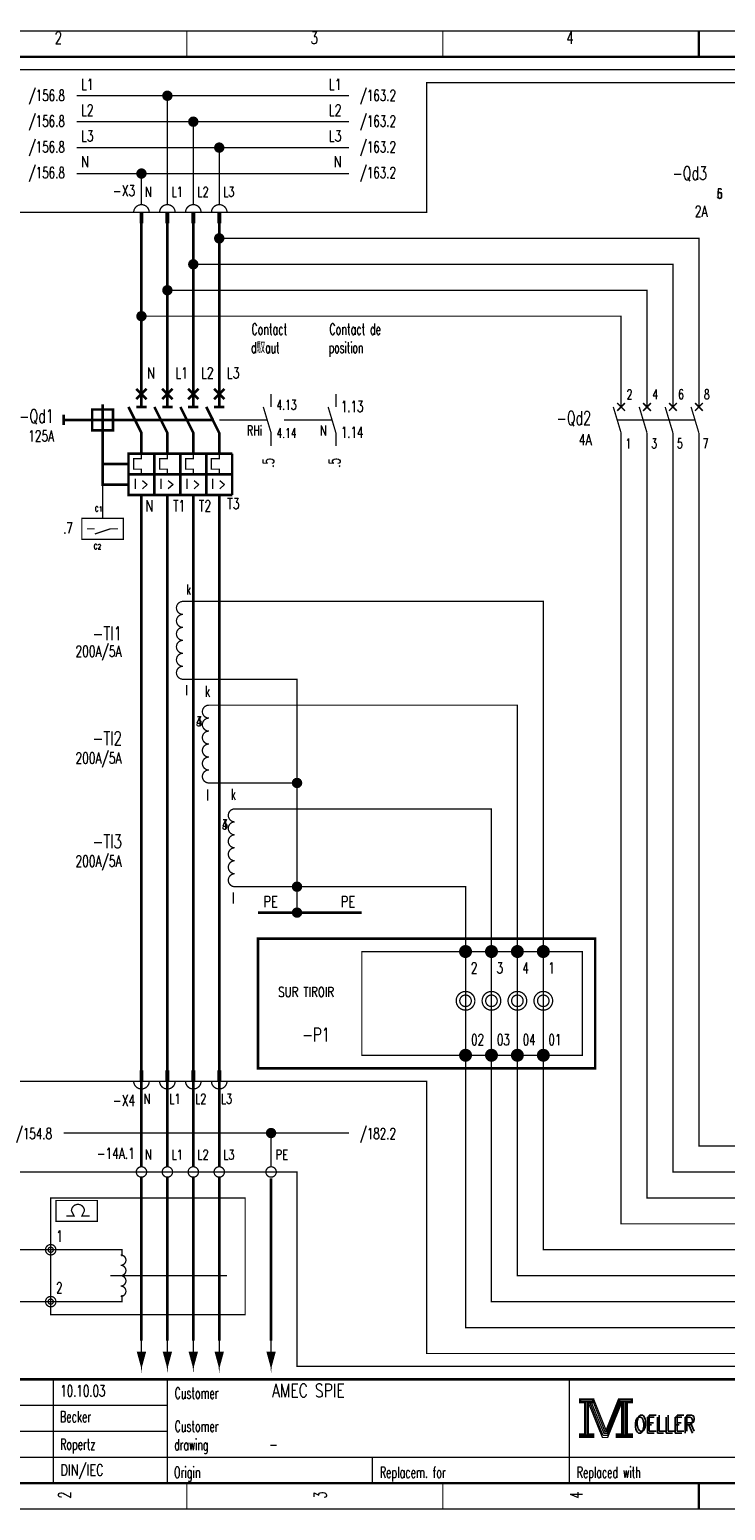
# Model space of a CAD drawing. Header units: centimetres. Extents: x 0 to 491, y -1040 to 69.
# Tile 54 of 181: x 107 to 121, y -640 to -611. Entities that reach past the tile are written whole.
import ezdxf
from ezdxf.enums import TextEntityAlignment as Align

# ---------------------------------------------------------------- set-up
doc = ezdxf.new("R2010")
doc.units = ezdxf.units.CM
doc.header["$MEASUREMENT"] = 0
doc.linetypes.add('GESTRICHELT', pattern=[3.75, 3, -0.75])
doc.linetypes.add('STRICH-PUNKT', pattern=[4.7, 3, -0.75, 0.2, -0.75])
doc.layers.get('0').update_dxf_attribs({"color": 9, "linetype": 'CONTINUOUS'})
doc.layers.add('0L', color=7, linetype='CONTINUOUS')
doc.styles.get("Standard").update_dxf_attribs({"font": 'romans.shx', "bigfont": 'TXT.shx'})

# ---------------------------------------------------------------- blocks, each defined once
blk = doc.blocks.new('BCIRCLE_FILLED')
at = {"color": 0, "linetype": 'Continuous', "const_width": 1, "flags": 128}
blk.add_lwpolyline([(0.5, 0, 1), (-0.5, 0, 1)], format="xyb", close=True, dxfattribs=at)

msp = doc.modelspace()

# ---------------------------------------------------------------- linework, layer by layer
at = {"color": 0, "flags": 128}
for points, const_width in [([(100, -625.75), (100, -611.5), (140.5, -611.5), (140.5, -640), (100, -640), (100, -625.75)], 0.025), ([(113.5, -612.75), (108.25, -612.75)], 0.025), ([(110, -614.85), (110, -612.75)], 0.025), ([(113.5, -613.25), (108.25, -613.25)], 0.025), ([(110.5, -614.85), (110.5, -613.25)], 0.025), ([(113.5, -613.75), (108.25, -613.75)], 0.025), ([(111, -614.85), (111, -613.75)], 0.025), ([(113.5, -614.25), (108.25, -614.25)], 0.025), ([(109.5, -614.85), (109.5, -614.25)], 0.025), ([(109.5, -618.35), (109.5, -615.2)], 0.05), ([(110, -618.35), (110, -615.2)], 0.05), ([(110.5, -618.35), (110.5, -615.2)], 0.05), ([(111, -618.35), (111, -615.2)], 0.05), ([(120.25, -618.75), (120.25, -615.5), (111, -615.5)], 0.025), ([(119.75, -618.75), (119.75, -616), (110.5, -616)], 0.025), ([(119.25, -618.75), (119.25, -616.5), (110, -616.5)], 0.025), ([(118.75, -618.75), (118.75, -617), (109.5, -617)], 0.025), ([(109.25, -618.75), (109.5, -619.25), (109.5, -619.65)], 0.05), ([(109.75, -618.75), (110, -619.25), (110, -619.65)], 0.05), ([(110.25, -618.75), (110.5, -619.25), (110.5, -619.65)], 0.05), ([(110.75, -618.75), (111, -619.25), (111, -619.65)], 0.05), ([(111.85, -618.75), (112, -619.25), (112, -619.5)], 0.025), ([(113.1, -618.75), (113.25, -619.25), (113.25, -619.5)], 0.025), ([(109.5, -619.25), (109.5, -619.75), (109.35, -619.75), (109.35, -619.95), (109.5, -619.95), (109.5, -620.05)], 0.025), ([(110, -619.25), (110, -619.75), (109.85, -619.75), (109.85, -619.95), (110, -619.95), (110, -620.05)], 0.025), ([(110.5, -619.25), (110.5, -619.75), (110.35, -619.75), (110.35, -619.95), (110.5, -619.95), (110.5, -620.05)], 0.025), ([(111, -619.25), (111, -619.75), (110.85, -619.75), (110.85, -619.95), (111, -619.95), (111, -620.05)], 0.025), ([(133.55, -634.5), (118.75, -634.5), (118.75, -619.25)], 0.025), ([(133.55, -634), (119.25, -634), (119.25, -619.25)], 0.025), ([(133.55, -633.5), (119.75, -633.5), (119.75, -619.25)], 0.025), ([(133.55, -633), (120.25, -633), (120.25, -619.25)], 0.025), ([(109.5, -631.55), (109.5, -620.45)], 0.05), ([(110, -631.55), (110, -620.45)], 0.05), ([(110.5, -631.55), (110.5, -620.45)], 0.05), ([(111, -631.55), (111, -620.45)], 0.05), ([(108.75, -620.9), (108.35, -620.9), (108.35, -621.3), (109.15, -621.3), (109.15, -620.9), (108.75, -620.9)], 0.025), ([(108.6, -621.2), (108.9, -621.1), (109.05, -621.1)], 0.025), ([(133.55, -635), (117.25, -635), (117.25, -622.5), (110.3, -622.5)], 0.025), ([(112.5, -626), (112.5, -624), (110.3, -624)], 0.025), ([(133.55, -635.5), (116.75, -635.5), (116.75, -624.5), (110.8, -624.5)], 0.025), ([(112.5, -628), (112.5, -626), (110.8, -626)], 0.025), ([(133.55, -636), (116.25, -636), (116.25, -626.5), (111.3, -626.5)], 0.025), ([(112.5, -628.5), (112.5, -628), (111.3, -628)], 0.025), ([(133.55, -636.5), (115.75, -636.5), (115.75, -628), (112.5, -628)], 0.025), ([(109.5, -633.4), (109.5, -631.9)], 0.05), ([(110, -633.4), (110, -631.9)], 0.05), ([(110.5, -633.4), (110.5, -631.9)], 0.05), ([(111, -633.4), (111, -631.9)], 0.05), ([(107.85, -634.25), (107.85, -634.05), (108.65, -634.05), (108.65, -634.45), (107.85, -634.45), (107.85, -634.25)], 0.025), ([(108.15, -634.25), (108.2, -634.35), (108.05, -634.35)], 0.025), ([(108.4, -634.25), (108.35, -634.35), (108.5, -634.35)], 0.025), ([(107.75, -635), (104.25, -635)], 0.025), ([(109.125, -635.125), (109.125, -635), (107.75, -635)], 0.025), ([(107.75, -636), (104.25, -636)], 0.025), ([(109.125, -635.875), (109.125, -636), (107.75, -636)], 0.025), ([(109.5, -637.25), (109.575, -636.975), (109.425, -636.975), (109.5, -637.25), (109.55, -636.975), (109.525, -636.975), (109.5, -637.25), (109.475, -636.975), (109.45, -636.975), (109.5, -637.25)], 0.025), ([(110, -637.25), (110.075, -636.975), (109.925, -636.975), (110, -637.25), (110.05, -636.975), (110.025, -636.975), (110, -637.25), (109.975, -636.975), (109.95, -636.975), (110, -637.25)], 0.025), ([(110.5, -637.25), (110.575, -636.975), (110.425, -636.975), (110.5, -637.25), (110.55, -636.975), (110.525, -636.975), (110.5, -637.25), (110.475, -636.975), (110.45, -636.975), (110.5, -637.25)], 0.025), ([(111, -637.25), (111.075, -636.975), (110.925, -636.975), (111, -637.25), (111.05, -636.975), (111.025, -636.975), (111, -637.25), (110.975, -636.975), (110.95, -636.975), (111, -637.25)], 0.025), ([(112, -637.25), (112.075, -636.975), (111.925, -636.975), (112, -637.25), (112.05, -636.975), (112.025, -636.975), (112, -637.25), (111.975, -636.975), (111.95, -636.975), (112, -637.25)], 0.025), ([(117.95, -637.88), (117.95, -637.95), (118.05, -637.95), (118.05, -638.55), (117.95, -638.55), (117.95, -638.62), (118.22, -638.62), (118.22, -638.55), (118.12, -638.55), (118.12, -637.95), (118.22, -637.95), (118.22, -637.88), (117.95, -637.88)], 0.025), ([(118.07, -637.93), (118.07, -638.57), (118.1, -638.57), (118.1, -637.93)], 0.025), ([(118.12, -637.95), (118.39, -638.62), (118.49, -638.62), (118.76, -637.95)], 0.025), ([(118.18, -637.95), (118.42, -638.54), (118.46, -638.54)], 0.025), ([(118.22, -637.88), (118.46, -638.48), (118.7, -637.88)], 0.025), ([(118.22, -637.95), (118.44, -638.51), (118.47, -638.51)], 0.025), ([(118.46, -638.58), (118.49, -638.58), (118.74, -637.95)], 0.025), ([(118.46, -638.54), (118.48, -638.54), (118.72, -637.95)], 0.025), ([(118.76, -637.95), (118.76, -638.55), (118.66, -638.55), (118.66, -638.62), (118.71, -638.62)], 0.025), ([(118.7, -637.88), (118.7, -637.95), (118.8, -637.95), (118.8, -638.55), (118.7, -638.55), (118.7, -638.62), (118.97, -638.62), (118.97, -638.55), (118.87, -638.55), (118.87, -637.95), (118.97, -637.95), (118.97, -637.88), (118.7, -637.88)], 0.025), ([(118.78, -637.93), (118.78, -638.57), (118.83, -638.57), (118.83, -637.93), (118.85, -637.93), (118.85, -638.57)], 0.025)]:
    msp.add_lwpolyline(points, dxfattribs=dict(at, const_width=const_width))
for points, const_width in [([(100, -611.5), (140.5, -611.5), (140.5, -640), (100, -640)], 0.025), ([(100.5, -612), (140, -612), (140, -639.5), (100.5, -639.5)], 0.05), ([(100.5, -612), (140, -612), (140, -639.5), (100.5, -639.5)], 0.025), ([(109.475, -615), (109.525, -615), (109.525, -615.2), (109.475, -615.2)], 0.025), ([(109.975, -615), (110.025, -615), (110.025, -615.2), (109.975, -615.2)], 0.025), ([(110.475, -615), (110.525, -615), (110.525, -615.2), (110.475, -615.2)], 0.025), ([(110.975, -615), (111.025, -615), (111.025, -615.2), (110.975, -615.2)], 0.025), ([(108.55, -619.2), (108.95, -619.2), (108.95, -618.8), (108.55, -618.8)], 0.05), ([(109.25, -620.45), (110.75, -620.45), (110.75, -619.65), (109.25, -619.65)], 0.05), ([(118, -631.25), (113.75, -631.25), (113.75, -629.25), (118, -629.25)], 0.025), ([(109.475, -631.75), (109.525, -631.75), (109.525, -631.55), (109.475, -631.55)], 0.025), ([(109.975, -631.75), (110.025, -631.75), (110.025, -631.55), (109.975, -631.55)], 0.025), ([(110.475, -631.75), (110.525, -631.75), (110.525, -631.55), (110.475, -631.55)], 0.025), ([(110.975, -631.75), (111.025, -631.75), (111.025, -631.55), (110.975, -631.55)], 0.025), ([(117.97, -637.9), (118.2, -637.9), (118.2, -637.93), (117.97, -637.93)], 0.025), ([(118.72, -637.9), (118.95, -637.9), (118.95, -637.93), (118.72, -637.93)], 0.025), ([(117.97, -638.57), (118.2, -638.57), (118.2, -638.6), (117.97, -638.6)], 0.025), ([(118.68, -638.57), (118.95, -638.57), (118.95, -638.6), (118.68, -638.6)], 0.025)]:
    msp.add_lwpolyline(points, close=True, dxfattribs=dict(at, const_width=const_width))
at = {"color": 0}
for points, const_width in [([(110.375, -611.5), (110.375, -612)], 0.025), ([(115.312, -611.5), (115.312, -612)], 0.025), ([(120.25, -612), (120.25, -611.5)], 0.05), ([(120.25, -611.5), (120.25, -612)], 0.025), ([(109.5, -615), (109.5, -615.2)], 0.025), ([(110, -615), (110, -615.2)], 0.025), ([(110.5, -615), (110.5, -615.2)], 0.025), ([(111, -615), (111, -615.2)], 0.025), ([(109.4, -618.4), (109.6, -618.6)], 0.05), ([(109.6, -618.4), (109.4, -618.6)], 0.05), ([(109.5, -618.35), (109.5, -618.75)], 0.05), ([(110.1, -618.4), (109.9, -618.6)], 0.05), ([(109.9, -618.4), (110.1, -618.6)], 0.05), ([(110, -618.35), (110, -618.75)], 0.05), ([(110.6, -618.4), (110.4, -618.6)], 0.05), ([(110.4, -618.4), (110.6, -618.6)], 0.05), ([(110.5, -618.35), (110.5, -618.75)], 0.05), ([(111.1, -618.4), (110.9, -618.6)], 0.05), ([(110.9, -618.4), (111.1, -618.6)], 0.05), ([(111, -618.35), (111, -618.75)], 0.05), ([(108.75, -618.7), (108.75, -619.2)], 0.05), ([(112, -618.5), (112, -618.75)], 0.025), ([(113.25, -618.5), (113.25, -618.75)], 0.025), ([(118.675, -618.675), (118.825, -618.825)], 0.03), ([(118.825, -618.675), (118.725, -618.775)], 0.03), ([(119.175, -618.675), (119.325, -618.825)], 0.03), ([(119.325, -618.675), (119.175, -618.825)], 0.03), ([(119.825, -618.675), (119.675, -618.825)], 0.03), ([(119.675, -618.675), (119.825, -618.825)], 0.03), ([(120.325, -618.675), (120.175, -618.825)], 0.03), ([(120.175, -618.675), (120.325, -618.825)], 0.03), ([(108, -618.9), (108, -619.1)], 0.05), ([(109.4, -618.75), (109.6, -618.75)], 0.05), ([(109.9, -618.75), (110.1, -618.75)], 0.05), ([(110.4, -618.75), (110.6, -618.75)], 0.05), ([(110.9, -618.75), (111.1, -618.75)], 0.05), ([(118.6, -618.75), (118.75, -619.25)], 0.025), ([(118.8, -618.7), (118.675, -618.825)], 0.03), ([(119.1, -618.75), (119.25, -619.25)], 0.025), ([(119.6, -618.75), (119.75, -619.25)], 0.025), ([(120.1, -618.75), (120.25, -619.25)], 0.025), ([(108.55, -619), (108.95, -619)], 0.05), ([(109.75, -619.65), (109.75, -620.45)], 0.05), ([(110.25, -619.65), (110.25, -620.45)], 0.05), ([(110.75, -619.65), (110.75, -620.45)], 0.05), ([(110.75, -619.65), (111.25, -619.65)], 0.05), ([(111.25, -619.65), (111.25, -620.45)], 0.05), ([(109.25, -620.05), (110.75, -620.05)], 0.05), ([(110.75, -620.05), (111.25, -620.05)], 0.05), ([(111.25, -620.45), (110.75, -620.45)], 0.05), ([(108.45, -621.1), (108.6, -621.1)], 0.025), ([(115.75, -630), (115.75, -629.25)], 0.025), ([(116.25, -630), (116.25, -629.25)], 0.025), ([(116.75, -630), (116.75, -629.25)], 0.025), ([(117.25, -630), (117.25, -629.25)], 0.025), ([(115.75, -630.4), (115.75, -631.25)], 0.025), ([(116.25, -630.4), (116.25, -631.25)], 0.025), ([(116.75, -630.4), (116.75, -631.25)], 0.025), ([(117.25, -630.4), (117.25, -631.25)], 0.025), ([(109.5, -631.55), (109.5, -631.75)], 0.025), ([(110, -631.55), (110, -631.75)], 0.025), ([(110.5, -631.55), (110.5, -631.75)], 0.025), ([(111, -631.55), (111, -631.75)], 0.025), ([(108.9, -635.5), (111.15, -635.5)], 0.025), ([(109.5, -636.75), (109.5, -637.25)], 0.025), ([(110, -636.75), (110, -637.25)], 0.025), ([(110.5, -636.75), (110.5, -637.25)], 0.025), ([(111, -636.75), (111, -637.25)], 0.025), ([(112, -636.75), (112, -637.25)], 0.025), ([(140, -637.5), (100.5, -637.5)], 0.05), ([(107.8, -637.5), (107.8, -639.5)], 0.025), ([(110, -637.5), (110, -639.5)], 0.025), ([(117.75, -637.5), (117.75, -639.5)], 0.025), ([(100.5, -638), (110, -638)], 0.025), ([(118.15, -637.95), (118.4, -638.58)], 0.025), ([(118.47, -638.51), (118.7, -637.94)], 0.025), ([(100.5, -638.5), (110, -638.5)], 0.025), ([(118.4, -638.58), (118.46, -638.58)], 0.025), ([(100.5, -639), (122, -639)], 0.025), ([(113.95, -639), (113.95, -639.5)], 0.025), ([(110.375, -640), (110.375, -639.5)], 0.025), ([(115.312, -640), (115.312, -639.5)], 0.025), ([(120.25, -639.5), (120.25, -640)], 0.05), ([(120.25, -640), (120.25, -639.5)], 0.025)]:
    msp.add_lwpolyline(points, dxfattribs=dict(at, const_width=const_width))
at = {"color": 0, "linetype": 'GESTRICHELT', "flags": 128}
for points, const_width in [([(106.75, -612.25), (135, -612.25), (135, -637.25), (112.5, -637.25), (112.5, -633.5), (106.75, -633.5), (106.75, -612.25)], 0.025), ([(107, -615), (115, -615), (115, -612.5), (133.75, -612.5), (133.75, -617.5)], 0.025), ([(133.75, -620.75), (133.75, -637), (115, -637), (115, -631.75), (107, -631.75), (107, -615)], 0.025), ([(108.75, -619.2), (108.75, -620.25), (109.25, -620.25)], 0.05), ([(109.5, -636.75), (109.5, -633.6)], 0.05), ([(110, -636.75), (110, -633.6)], 0.05), ([(110.5, -636.75), (110.5, -633.6)], 0.05), ([(111, -636.75), (111, -633.6)], 0.05)]:
    msp.add_lwpolyline(points, dxfattribs=dict(at, const_width=const_width))
at = {"color": 0, "const_width": 0.025, "flags": 128}
for points in [[(109.65, -615, 1), (109.35, -615, 1)], [(110.15, -615, 1), (109.85, -615, 1)], [(110.65, -615, 1), (110.35, -615, 1)], [(111.15, -615, 1), (110.85, -615, 1)], [(110.3, -622.5, 1), (110.3, -622.75, 1)], [(110.3, -622.75, 1), (110.3, -623, 1)], [(110.3, -623, 1), (110.3, -623.25, 1)], [(110.3, -623.25, 1), (110.3, -623.5, 1)], [(110.3, -623.5, 1), (110.3, -623.75, 1)], [(110.3, -623.75, 1), (110.3, -624, 1)], [(110.8, -624.5, 1), (110.8, -624.75, 1)], [(110.8, -624.75, 1), (110.8, -625, 1)], [(110.8, -625, 1), (110.8, -625.25, 1)], [(110.8, -625.25, 1), (110.8, -625.5, 1)], [(110.8, -625.5, 1), (110.8, -625.75, 1)], [(110.8, -625.75, 1), (110.8, -626, 1)], [(111.3, -626.5, 1), (111.3, -626.75, 1)], [(111.3, -626.75, 1), (111.3, -627, 1)], [(111.3, -627, 1), (111.3, -627.25, 1)], [(111.3, -627.25, 1), (111.3, -627.5, 1)], [(111.3, -627.5, 1), (111.3, -627.75, 1)], [(111.3, -627.75, 1), (111.3, -628, 1)], [(109.35, -631.75, 1), (109.65, -631.75, 1)], [(109.85, -631.75, 1), (110.15, -631.75, 1)], [(110.35, -631.75, 1), (110.65, -631.75, 1)], [(110.85, -631.75, 1), (111.15, -631.75, 1)], [(108.4, -634.25, 1), (108.15, -634.25, 1)], [(109.1, -635.3, 1), (109.1, -635.1, 1)], [(109.1, -635.5, 1), (109.1, -635.3, 1)], [(109.1, -635.7, 1), (109.1, -635.5, 1)], [(109.1, -635.9, 1), (109.1, -635.7, 1)]]:
    msp.add_lwpolyline(points, format="xyb", dxfattribs=at)
at = {"color": 0, "linetype": 'GESTRICHELT'}
for points, const_width in [([(108, -619), (108.55, -619)], 0.05), ([(108.95, -619), (110.4, -619)], 0.05), ([(110.35, -619), (110.9, -619)], 0.05), ([(111, -619), (111.92, -619)], 0.025), ([(112.25, -619), (113.17, -619)], 0.025), ([(118.675, -619), (120.175, -619)], 0.025), ([(108.75, -619.85), (109.25, -619.85)], 0.05), ([(108.75, -620), (108.75, -620.9)], 0.025)]:
    msp.add_lwpolyline(points, dxfattribs=dict(at, const_width=const_width))
at = {"color": 0, "linetype": 'STRICH-PUNKT', "flags": 128}
for points, const_width in [([(113.75, -628.5), (111.75, -628.5)], 0.05), ([(113.5, -632.75), (108, -632.75)], 0.025), ([(112, -633.4), (112, -632.75)], 0.025)]:
    msp.add_lwpolyline(points, dxfattribs=dict(at, const_width=const_width))
at = {"color": 0, "linetype": 'STRICH-PUNKT', "const_width": 0.05, "flags": 128}
msp.add_lwpolyline([(111.75, -629), (118.25, -629), (118.25, -631.5), (111.75, -631.5)], close=True, dxfattribs=at)
at = {"color": 0, "flags": 128}
for points, const_width in [([(115.85, -629.25, 1), (115.65, -629.25, 1)], 0.05), ([(115.8, -629.25, 1), (115.7, -629.25, 1)], 0.05), ([(115.775, -629.25, 1), (115.725, -629.25, 1)], 0.05), ([(116.35, -629.25, 1), (116.15, -629.25, 1)], 0.05), ([(116.3, -629.25, 1), (116.2, -629.25, 1)], 0.05), ([(116.275, -629.25, 1), (116.225, -629.25, 1)], 0.05), ([(116.85, -629.25, 1), (116.65, -629.25, 1)], 0.05), ([(116.8, -629.25, 1), (116.7, -629.25, 1)], 0.05), ([(116.775, -629.25, 1), (116.725, -629.25, 1)], 0.05), ([(117.35, -629.25, 1), (117.15, -629.25, 1)], 0.05), ([(117.3, -629.25, 1), (117.2, -629.25, 1)], 0.05), ([(117.275, -629.25, 1), (117.225, -629.25, 1)], 0.05), ([(115.93, -630.2, 1), (115.57, -630.2, 1)], 0.025), ([(115.861, -630.2, 1), (115.639, -630.2, 1)], 0.025), ([(116.43, -630.2, 1), (116.07, -630.2, 1)], 0.025), ([(116.361, -630.2, 1), (116.139, -630.2, 1)], 0.025), ([(116.93, -630.2, 1), (116.57, -630.2, 1)], 0.025), ([(116.861, -630.2, 1), (116.639, -630.2, 1)], 0.025), ([(117.43, -630.2, 1), (117.07, -630.2, 1)], 0.025), ([(117.361, -630.2, 1), (117.139, -630.2, 1)], 0.025), ([(115.85, -631.25, 1), (115.65, -631.25, 1)], 0.05), ([(115.8, -631.25, 1), (115.7, -631.25, 1)], 0.05), ([(115.775, -631.25, 1), (115.725, -631.25, 1)], 0.05), ([(116.35, -631.25, 1), (116.15, -631.25, 1)], 0.05), ([(116.3, -631.25, 1), (116.2, -631.25, 1)], 0.05), ([(116.275, -631.25, 1), (116.225, -631.25, 1)], 0.05), ([(116.85, -631.25, 1), (116.65, -631.25, 1)], 0.05), ([(116.8, -631.25, 1), (116.7, -631.25, 1)], 0.05), ([(116.775, -631.25, 1), (116.725, -631.25, 1)], 0.05), ([(117.35, -631.25, 1), (117.15, -631.25, 1)], 0.05), ([(117.3, -631.25, 1), (117.2, -631.25, 1)], 0.05), ([(117.275, -631.25, 1), (117.225, -631.25, 1)], 0.05), ([(109.6, -633.5, 1), (109.4, -633.5, 1)], 0.025), ([(110.1, -633.5, 1), (109.9, -633.5, 1)], 0.025), ([(110.6, -633.5, 1), (110.4, -633.5, 1)], 0.025), ([(111.1, -633.5, 1), (110.9, -633.5, 1)], 0.025), ([(112.1, -633.5, 1), (111.9, -633.5, 1)], 0.025), ([(107.85, -635, 1), (107.65, -635, 1)], 0.025), ([(107.8, -635, 1), (107.7, -635, 1)], 0.025), ([(107.85, -636, 1), (107.65, -636, 1)], 0.025), ([(107.8, -636, 1), (107.7, -636, 1)], 0.025)]:
    msp.add_lwpolyline(points, format="xyb", close=True, dxfattribs=dict(at, const_width=const_width))
at = {"color": 0, "linetype": 'STRICH-PUNKT', "const_width": 0.05}
msp.add_lwpolyline([(112, -633.625), (112, -636.75)], dxfattribs=at)
at = {"color": 0, "linetype": 'GESTRICHELT', "const_width": 0.025, "flags": 128}
msp.add_lwpolyline([(107.75, -634), (111.5, -634), (111.5, -636.25), (107.75, -636.25)], close=True, dxfattribs=at)
at = {"layer": '0L', "color": 0}
for points in [[(109.475, -631.755), (109.525, -631.755), (109.475, -631.895), (109.525, -631.895)], [(109.975, -631.755), (110.025, -631.755), (109.975, -631.895), (110.025, -631.895)], [(110.475, -631.755), (110.525, -631.755), (110.475, -631.895), (110.525, -631.895)], [(110.975, -631.755), (111.025, -631.755), (110.975, -631.895), (111.025, -631.895)]]:
    msp.add_solid(points, dxfattribs=at)

# ---------------------------------------------------------------- block references
at = {"color": 0, "xscale": 0.1, "yscale": 0.1, "zscale": 0.1}
for p in [(110, -612.75), (110.5, -613.25), (111, -613.75), (109.5, -614.25), (111, -615.5), (110.5, -616), (110, -616.5), (109.5, -617), (112.5, -626), (112.5, -628), (112.5, -628), (112.5, -628.5), (112, -632.75)]:
    msp.add_blockref('BCIRCLE_FILLED', p, dxfattribs=at)

# ---------------------------------------------------------------- texts
at = {"color": 0}
for s, height, width, p in [('2', 0.238, 0.672, (107.899, -611.514)), ('3', 0.238, 0.672, (112.832, -611.514)), ('4', 0.238, 0.672, (117.766, -611.514)), ('I >', 0.1905, 0.717333, (109.496, -620.139)), ('I >', 0.1905, 0.717333, (109.993, -620.139)), ('I >', 0.1905, 0.717333, (110.49, -620.139)), ('I >', 0.1905, 0.717333, (110.987, -620.139)), ('l', 0.214, 0.6, (110.774, -626.123)), ('l', 0.214, 0.6, (111.271, -628.11)), ('-P1', 0.2619, 0.709333, (112.868, -630.722))]:
    msp.add_text(s, height=height, dxfattribs=dict(at, width=width)).set_placement(p, align=Align.TOP_CENTER)
for s, height, width, p in [('/156.8', 0.2143, 0.68, (108.023, -612.636)), ('L1', 0.2143, 0.716, (113.357, -612.423)), ('L2', 0.2143, 0.716, (113.357, -612.92)), ('/156.8', 0.2143, 0.68, (108.023, -613.133)), ('L3', 0.2143, 0.716, (113.357, -613.417)), ('/156.8', 0.2143, 0.68, (108.023, -613.63)), ('/156.8', 0.2143, 0.68, (108.023, -614.126)), ('N', 0.214, 0.76, (113.359, -613.913)), ('-Qd3', 0.2619, 0.682, (120.407, -614.112)), ('2A', 0.2143, 0.716, (120.419, -614.872)), ('-Qd1', 0.2619, 0.682, (107.807, -618.797)), ('-Qd2', 0.2619, 0.682, (118.171, -618.833)), ('125A', 0.2143, 0.694, (107.813, -619.202)), ('RHi', 0.1905, 0.706667, (111.828, -619.109)), ('N', 0.191, 0.76, (113.076, -619.109)), ('4A', 0.2143, 0.716, (118.183, -619.273)), ('.7', 0.2143, 0.684, (108.177, -620.976)), ('.7', 0.2143, 0.684, (108.177, -620.976)), ('-TI1', 0.2619, 0.722, (109.124, -622.985)), ('200A/5A', 0.2143, 0.700571, (109.116, -623.354)), ('4', 0.191, 0.672, (110.664, -624.717)), ('3', 0.191, 0.672, (110.664, -624.717)), ('-TI2', 0.2619, 0.722, (109.124, -625.008)), ('200A/5A', 0.2143, 0.700571, (109.116, -625.413)), ('4', 0.191, 0.672, (111.161, -626.705)), ('3', 0.191, 0.672, (111.161, -626.705)), ('-TI3', 0.2619, 0.722, (109.124, -626.996)), ('200A/5A', 0.2143, 0.700571, (109.116, -627.4)), ('-X4', 0.2143, 0.709333, (109.379, -632.014)), ('/154.8', 0.2143, 0.68, (107.775, -632.653))]:
    msp.add_text(s, height=height, dxfattribs=dict(at, width=width)).set_placement(p, align=Align.TOP_RIGHT)
for s, height, width, p in [('L1', 0.2143, 0.716, (108.335, -612.423)), ('/163.2', 0.2143, 0.68, (113.709, -612.636)), ('L2', 0.2143, 0.716, (108.335, -612.92)), ('/163.2', 0.2143, 0.68, (113.709, -613.133)), ('L3', 0.2143, 0.716, (108.335, -613.417)), ('/163.2', 0.2143, 0.68, (113.709, -613.63)), ('N', 0.214, 0.76, (108.332, -613.913)), ('/163.2', 0.2143, 0.68, (113.709, -614.126)), ('Contact', 0.2143, 0.622857, (111.622, -617.143)), ('Contact de', 0.2143, 0.6256, (113.125, -617.143)), ('d馭aut', 0.2143, 0.6, (111.615, -617.498)), ('position', 0.2143, 0.6, (113.113, -617.498)), ('4.13', 0.1905, 0.678, (112.104, -618.613)), ('1.13', 0.2143, 0.678, (113.346, -618.634)), ('1.14', 0.2143, 0.678, (113.346, -619.131)), ('1', 0.191, 0.672, (118.835, -619.358)), ('3', 0.191, 0.672, (119.332, -619.358)), ('5', 0.191, 0.672, (119.829, -619.358)), ('7', 0.191, 0.672, (120.326, -619.358)), ('N', 0.214, 0.76, (109.574, -620.55)), ('T1', 0.2143, 0.716, (110.11, -620.55)), ('T2', 0.2143, 0.716, (110.607, -620.55)), ('C2', 0.0953, 0.716, (108.578, -621.395)), ('l', 0.191, 0.6, (110.35, -624.114)), ('PE', 0.2143, 0.76, (111.851, -628.181)), ('PE', 0.2143, 0.76, (113.342, -628.181)), ('2', 0.214, 0.672, (115.854, -629.459)), ('3', 0.214, 0.672, (116.351, -629.459)), ('4', 0.214, 0.672, (116.848, -629.459)), ('1', 0.214, 0.672, (117.345, -629.459)), ('SUR TIROIR', 0.1905, 0.7536, (112.138, -629.934)), ('02', 0.2143, 0.672, (115.859, -630.843)), ('03', 0.2143, 0.672, (116.356, -630.843)), ('04', 0.2143, 0.672, (116.853, -630.843)), ('01', 0.2143, 0.672, (117.35, -630.843)), ('N', 0.191, 0.76, (109.538, -631.993)), ('L1', 0.1905, 0.716, (110.038, -631.993)), ('L2', 0.1905, 0.716, (110.535, -631.993)), ('L3', 0.1905, 0.716, (111.032, -631.993)), ('/182.2', 0.2143, 0.68, (113.709, -632.653)), ('Customer', 0.2143, 0.62, (110.14, -637.658)), ('Customer', 0.2143, 0.62, (110.14, -638.296)), ('OELLER', 0.3096, 0.76, (118.996, -638.225)), ('OELLER', 0.3096, 0.76, (118.996, -638.225)), ('OELLER', 0.3096, 0.76, (119.032, -638.19)), ('drawing', 0.2143, 0.6, (110.133, -638.651)), ('Origin', 0.2143, 0.626667, (110.127, -639.184)), ('Replacem. for', 0.21431, 0.627077, (114.097, -639.184)), ('Replaced with', 0.21431, 0.619692, (117.895, -639.184))]:
    msp.add_text(s, height=height, dxfattribs=dict(at, width=width)).set_placement(p, align=Align.TOP_LEFT)
for s, width, p in [('-X3', 0.709333, (109.379, -614.751)), ('-14A.1', 0.694667, (109.37, -633.313))]:
    msp.add_text(s, height=0.2143, dxfattribs=dict(at, width=width)).set_placement(p, align=Align.BOTTOM_RIGHT)
for s, height, width, p in [('N', 0.191, 0.76, (109.565, -614.755)), ('L1', 0.1905, 0.716, (110.082, -614.755)), ('L2', 0.1905, 0.716, (110.579, -614.755)), ('L3', 0.1905, 0.716, (111.076, -614.755)), ('5', 0.191, 0.672, (120.596, -614.791)), ('6', 0.191, 0.672, (120.596, -614.791)), ('N', 0.214, 0.76, (109.607, -618.265)), ('L1', 0.2143, 0.716, (110.153, -618.265)), ('L2', 0.2143, 0.716, (110.65, -618.265)), ('L3', 0.2143, 0.716, (111.147, -618.265)), ('2', 0.191, 0.672, (118.857, -618.659)), ('4', 0.191, 0.672, (119.354, -618.659)), ('6', 0.191, 0.672, (119.851, -618.659)), ('8', 0.191, 0.672, (120.348, -618.659)), ('4.14', 0.1905, 0.678, (112.104, -619.405)), ('C1', 0.0953, 0.716, (108.6, -620.793)), ('T3', 0.2143, 0.716, (111.154, -620.785)), ('k', 0.191, 0.6, (110.368, -622.422)), ('N', 0.191, 0.76, (109.565, -633.318)), ('L1', 0.1905, 0.716, (110.082, -633.318)), ('L2', 0.1905, 0.716, (110.579, -633.318)), ('L3', 0.1905, 0.716, (111.076, -633.318)), ('PE', 0.1905, 0.76, (112.083, -633.318)), ('1', 0.214, 0.672, (107.855, -634.91)), ('2', 0.214, 0.672, (107.855, -635.904)), ('10.10.03', 0.2143, 0.678, (107.934, -637.892)), ('AMEC SPIE', 0.2619, 0.752889, (112.016, -637.923)), ('Becker', 0.2143, 0.626667, (107.927, -638.389)), ('Ropertz', 0.2143, 0.622857, (107.932, -638.921)), ('-', 0.214, 0.696, (111.965, -638.921)), ('DIN/IEC', 0.2143, 0.750857, (107.935, -639.418))]:
    msp.add_text(s, height=height, dxfattribs=dict(at, width=width)).set_placement(p, align=Align.BOTTOM_LEFT)
at = {"color": 0, "width": 0.684}
for p in [(111.838, -619.734), (111.838, -619.734), (113.116, -619.734), (113.116, -619.734)]:
    msp.add_text('.5', height=0.2143, rotation=90, dxfattribs=at).set_placement(p, align=Align.TOP_RIGHT)
at = {"color": 0, "width": 0.6}
for p in [(110.774, -624.405), (111.271, -626.392)]:
    msp.add_text('k', height=0.214, dxfattribs=at).set_placement(p, align=Align.BOTTOM_CENTER)
at = {"color": 0, "width": 0.672}
for s, p in [('2', (107.899, -639.73)), ('3', (112.832, -639.73)), ('4', (117.766, -639.73))]:
    msp.add_text(s, height=0.238, rotation=90, dxfattribs=at).set_placement(p, align=Align.TOP_CENTER)

doc.saveas('drawing.dxf')
